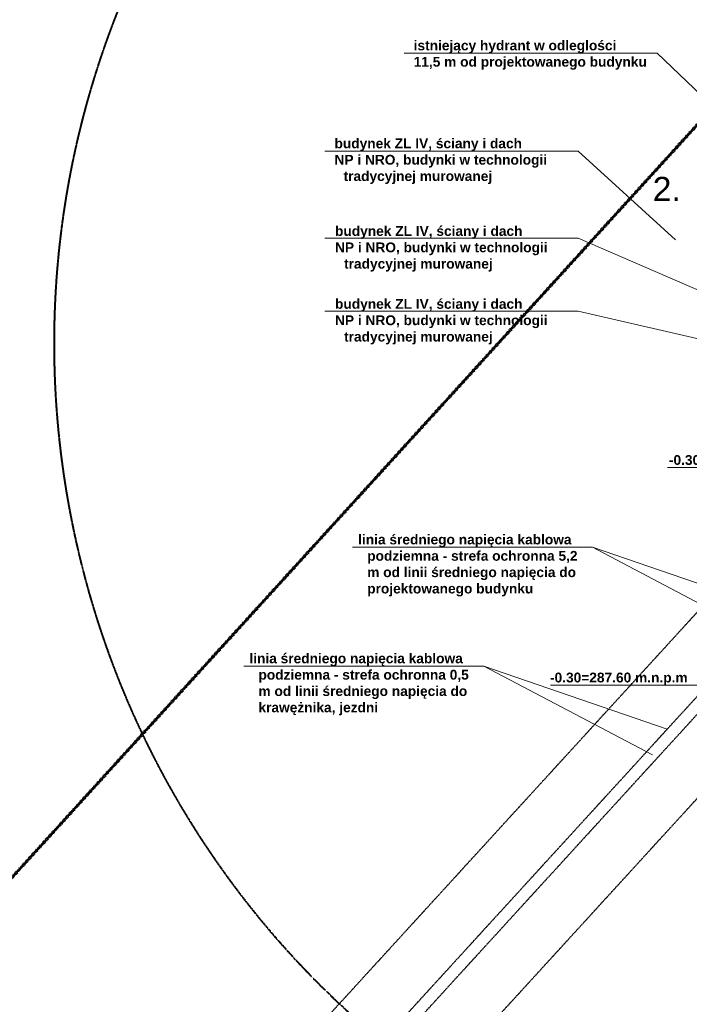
# Model space of a CAD drawing. Header units: millimetres. Extents: x -115268 to 140687, y -37779 to 24471.
# Tile 20 of 256: x -36669 to -31128, y -11015 to -2862. Entities that reach past the tile are written whole.
import ezdxf

# ---------------------------------------------------------------- set-up
doc = ezdxf.new("R2010")
doc.units = ezdxf.units.MM
doc.header["$PDMODE"] = 2
doc.header["$PDSIZE"] = 1
for name, pattern in [('DASHED', [19.05, 12.7, -6.35]), ('DGN Style 4', [49.53166, 24.750361, -12.375181, 0.030938, -12.375181]), ('PRGP01_1-500', [5.1, 3, -0.8, 0.5, -0.8])]:
    doc.linetypes.add(name, pattern=pattern)
doc.layers.get('0').update_dxf_attribs({"lineweight": 9})
doc.layers.add('A_CIENKA', color=7, linetype='Continuous', lineweight=9)
doc.layers.add('A_OPIS', color=7, linetype='Continuous', lineweight=9)
doc.layers.add('WYMIARY', color=7, linetype='Continuous')
doc.layers.add('WYPELNIENIA', color=7, linetype='Continuous')
doc.styles.add('Arial', font='arial.ttf')
doc.dimstyles.new('ISO-25', dxfattribs={"dimtxt": 2.5, "dimasz": 2.5, "dimexe": 1.25, "dimexo": 0.625, "dimtad": 1, "dimtxsty": 'Standard', "dimcen": 2.5, "dimadec": 0, "dimazin": 0, "dimtfac": 1, "dimtmove": 0, "dimatfit": 3, "dimfxl": 1, "dimarcsym": 0})

# ---------------------------------------------------------------- blocks, each defined once
blk = doc.blocks.new('*D852')
at = {"layer": 'Defpoints', "color": 0, "linetype": 'Continuous', "transparency": 16777216}
for p in [(-32814.5, 838.9), (-28883.7, -5548.6)]:
    blk.add_point(p, dxfattribs=at)
at = {"layer": 'WYPELNIENIA', "color": 0, "linetype": 'Continuous', "lineweight": -2, "transparency": 16777216}
blk.add_line((-28883.4, -5549.1), (-32813.2, 836.7), dxfattribs=at)
at = {"layer": 'WYPELNIENIA', "color": 0, "linetype": 'Continuous', "transparency": 16777216}
blk.add_solid([(-32812.8, 837), (-32813.5, 836.5), (-32814.5, 838.9)], dxfattribs=at)
at = {"layer": 'WYPELNIENIA', "color": 0, "linetype": 'Continuous', "lineweight": 15, "transparency": 16777216, "insert": (-28882.1, -5547.6), "char_height": 2.5, "width": 21.408, "attachment_point": 5, "rotation": 301.6075}
blk.add_mtext('.', dxfattribs=at)

msp = doc.modelspace()

# ---------------------------------------------------------------- linework, layer by layer
at = {"color": 1, "linetype": 'PRGP01_1-500', "lineweight": 70, "ltscale": 0.5}
msp.add_lwpolyline([(-21242.42432, -7035.55112), (-28320.4075, -717.25702), (-41081.85521, -14744.57781), (-37054.27804, -18427.47974), (-32094.80495, -21529.5441), (-21242.42432, -7035.55112)], dxfattribs=at)
at = {"color": 242, "linetype": 'DGN Style 4', "lineweight": 25, "ltscale": 0.02, "true_color": 0xcd2027}
for points in [[(-36512.08332, -14432.2693), (-29217.28602, -6444.50743), (-28349.52386, -4751.31752)], [(-36438.24224, -14499.70442), (-29134.40609, -6502.04506), (-28260.53059, -4796.9267)]]:
    msp.add_lwpolyline(points, dxfattribs=at)
at = {"layer": 'A_CIENKA', "color": 1, "linetype": 'Continuous', "lineweight": 20, "ltscale": 100, "true_color": 0xff0000}
for p, q in [((-28289.19461, -6569.74143), (-31307.60876, -6569.74143)), ((-29902.5297, -8373.00276), (-32277.18565, -8373.00276))]:
    msp.add_line(p, q, dxfattribs=at)
at = {"layer": 'A_CIENKA', "color": 0, "ltscale": 0.5}
for points in [[(-33489.0465, -3139.04504), (-31393.13276, -3139.04504), (-28878.24576, -5542.32529)], [(-34144.0762, -3950.17664), (-32048.16245, -3950.17664), (-31241.86413, -4686.13641)], [(-34144.0762, -4672.30627), (-32048.16245, -4672.30627), (-30651.09433, -5276.90621)], [(-34144.0762, -5275.83673), (-32048.16245, -5275.83673), (-30059.60118, -5734.80631)], [(-33914.43421, -7230.07682), (-31928.62502, -7230.07682), (-30532.87364, -7966.0366)], [(-31928.62502, -7230.07682), (-30892.1808, -7586.53788)], [(-34814.4352, -8214.53939), (-32828.62602, -8214.53939), (-31432.87463, -8950.49916)], [(-32828.62602, -8214.53939), (-31310.5687, -8736.64014)]]:
    msp.add_lwpolyline(points, dxfattribs=at)
at = {"layer": 'A_CIENKA', "color": 1, "linetype": 'DGN Style 4', "lineweight": 30, "ltscale": 0.02, "true_color": 0xff0000}
for points in [[(-36826.75152, -14078.87274), (-29607.02716, -6174.48152), (-28767.79226, -4536.9544)], [(-36129.20539, -14857.32933), (-28744.66495, -6772.07097), (-27842.26219, -5011.28983)]]:
    msp.add_lwpolyline(points, dxfattribs=at)
at = {"layer": 'WYMIARY', "color": 180, "linetype": 'DASHED', "lineweight": 40, "ltscale": 0.1, "true_color": 0x3413ec}
msp.add_arc((-28883.74606, -5548.57624), 7500, 13.024316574, 11.331864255, dxfattribs=at)

# ---------------------------------------------------------------- texts
at = {"layer": 'A_OPIS', "char_height": 75, "attachment_point": 1}
for s, insert in [('\\pxi-1,l1,ql,t3;{\\fArial|b1|i0|c238|p34;\\H1.0833x;istniejący hydrant w odleglości\\P11,5 m od projektowanego budynku}', (-33409.40675, -3034.4987)), ('\\pxi-1,l1,t3;{\\fArial|b1|i0|c238|p34;\\H1.0833x;budynek ZL IV, ściany i dach\\P\\pql;NP i NRO, budynki w technologii tradycyjnej murowanej}', (-34064.43644, -3845.63029)), ('\\pxi-1,l1,t3;{\\fArial|b1|i0|c238|p34;\\H1.0833x;budynek ZL IV, ściany i dach\\P\\pql;NP i NRO, budynki w technologii tradycyjnej murowanej}', (-34060.09327, -4571.169)), ('\\pxi-1,l1,t3;{\\fArial|b1|i0|c238|p34;\\H1.0833x;budynek ZL IV, ściany i dach\\P\\pql;NP i NRO, budynki w technologii tradycyjnej murowanej}', (-34060.09327, -5174.69946)), ('\\pxi-1,l1,ql,t3;{\\fArial|b1|i0|c238|p34;\\H1.0833x;linia średniego napięcia kablowa podziemna - strefa ochronna 5,2 m od linii średniego napięcia do projektowanego budynku}', (-33868.62074, -7125.53048)), ('\\pxi-1,l1,ql,t3;{\\fArial|b1|i0|c238|p34;\\H1.0833x;linia średniego napięcia kablowa podziemna - strefa ochronna 0,5 m od linii średniego napięcia do krawężnika, jezdni}', (-34768.62173, -8109.99305))]:
    msp.add_mtext_dynamic_manual_height_columns(s, width=1939.9957141, gutter_width=15, heights=[964.47937], dxfattribs=dict(at, insert=insert))
at = {"layer": 'A_OPIS', "insert": (-31431.33313, -4163.63095), "char_height": 200, "attachment_point": 1, "style": 'Arial'}
msp.add_mtext_dynamic_manual_height_columns('2.', width=278.5488275, gutter_width=66.92541, heights=[0], dxfattribs=at)
at = {"layer": 'A_OPIS', "color": 1, "true_color": 0xff0000, "char_height": 75, "attachment_point": 1}
for insert in [(-31296.94513, -6467.45228), (-32280.9545, -8268.45642)]:
    msp.add_mtext_dynamic_manual_height_columns('\\pxi-1,l1,t3;{\\fArial|b1|i0|c238|p34;\\H1.0833x;-0.30=287.60 m.n.p.m}', width=1327.746285, gutter_width=15, heights=[964.47937], dxfattribs=dict(at, insert=insert))

# ---------------------------------------------------------------- dimensions: what is measured, and where the dimension line sits
at = {"layer": 'WYPELNIENIA', "color": 180, "linetype": 'Continuous', "lineweight": 15, "true_color": 0x3413ec}
dim = msp.add_radius_dim(center=(-28883.74606, -5548.57624), mpoint=(-32814.47675, 838.86113), text='.', dimstyle='ISO-25', dxfattribs=at)
dim.commit()
dim.dimension.update_dxf_attribs({"geometry": '*D852', "text_midpoint": (-28883.74606, -5548.57624), "dimtype": 164})

doc.saveas('drawing.dxf')
